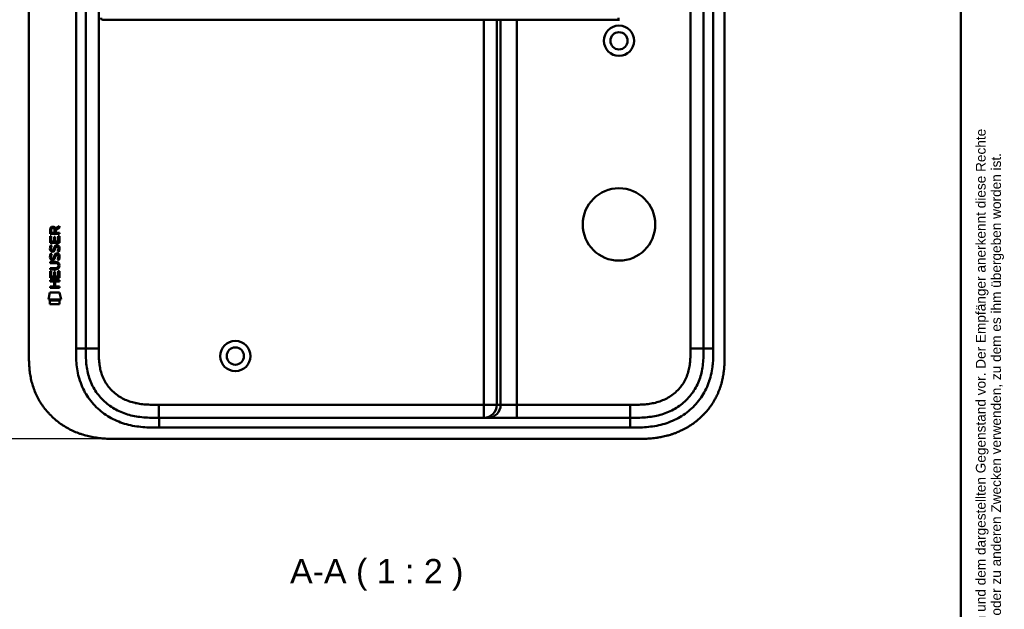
# Model space of a CAD drawing. Header units: millimetres. Extents: x 20 to 833, y 20 to 574.
# Tile 21 of 26: x 531 to 833, y 220 to 401. Entities that reach past the tile are written whole.
import ezdxf
from ezdxf.enums import TextEntityAlignment as Align

# ---------------------------------------------------------------- set-up
doc = ezdxf.new("R2010")
doc.units = ezdxf.units.MM
doc.header["$LTSCALE"] = 2
for name, color, linetype, lineweight in [('Bemaßungen(DIN)', 7, 'Continuous', 25), ('Sichtbare Kanten(DIN)', 7, 'Continuous', 50), ('Sichtbare tangentiale Kanten(DIN)', 7, 'Continuous', 50), ('Skizziergeometrie(DIN)', 7, 'Continuous', 50), ('Symbole(DIN)', 7, 'Continuous', 25)]:
    doc.layers.add(name, color=color, linetype=linetype, lineweight=lineweight)
doc.styles.add('Aktuell-DIN', font='arial.ttf')
doc.styles.add('Aktuell-DINGroßer Text', font='arial.ttf')
doc.styles.add('STANDARD-DIN~0', font='arial.ttf')
doc.styles.add('Textstil10', font='arial.ttf')
doc.styles.add('Textstil41', font='arial.ttf', dxfattribs={"width": 0.8})
doc.styles.add('Textstil83', font='arial.ttf', dxfattribs={"width": 0.8})
doc.dimstyles.new('CAD-LAN', dxfattribs={"dimscale": 2, "dimtxt": 3.5, "dimasz": 2.5, "dimexe": 3.175, "dimexo": 0, "dimgap": 0.8, "dimtad": 1, "dimrnd": 1e-08, "dimtxsty": 'STANDARD-DIN~0', "dimcen": 0.09, "dimdle": 10, "dimclrd": 250, "dimclre": 250, "dimclrt": 250, "dimadec": 0, "dimazin": 2, "dimtfac": 1, "dimtmove": 0, "dimatfit": 3, "dimfxl": 1, "dimtolj": 1, "dimtzin": 0, "dimlwd": 25, "dimlwe": 25, "dimarcsym": 0})

# ---------------------------------------------------------------- blocks, each defined once
blk = doc.blocks.new('Ränder Standardrahmen')
at = {"layer": 'Skizziergeometrie(DIN)', "flags": 128}
blk.add_lwpolyline([(10, 10), (10, 287), (410, 287), (410, 10), (10, 10)], dxfattribs=at)
blk = doc.blocks.new('Schriftfelder Heusser')
at = {"layer": 'Symbole(DIN)', "color": 7, "insert": (293.33, 191.7), "char_height": 1.5, "width": 182.3003, "attachment_point": 1, "rotation": 90, "line_spacing_factor": 0.944221, "style": 'Aktuell-DIN'}
blk.add_mtext('\\fArial|b0|i0;\\H1.5000;Die Schlossfabrik Heusser AG ist Eigentümerin dieses Dokumentes und behält sich alle Rechte an diesem und dem dargestellten Gegenstand vor. Der Empfänger anerkennt diese Rechte\\Pund wird das Dokument nicht ohne schriftliche Ermächtigung der Eigentümerin Dritten zugänglich machen oder zu anderen Zwecken verwenden, zu dem es ihm übergeben worden ist.\\P ', dxfattribs=at)
at = {"layer": 'Symbole(DIN)', "color": 179, "true_color": 0x262659, "style": 'Textstil10'}
blk.add_attdef('ERSTELLUNGSDATUM_001', (217.23, 218.29), '', height=2, dxfattribs=at)
at = {"layer": 'Symbole(DIN)', "color": 179, "true_color": 0x262659}
for tag, height, style, p in [('AUTOR', 2.49, 'Aktuell-DIN', (240.03, 219.26)), ('KONTROLLDATUM', 2, 'Textstil10', (217.42, 215.04)), ('KONTROLLIERT_VON', 2, 'Textstil10', (239.98, 215.05))]:
    blk.add_attdef(tag, text='', height=height, dxfattribs=dict(at, style=style)).set_placement(p, align=Align.MIDDLE_LEFT)
at = {"layer": 'Symbole(DIN)', "color": 7, "style": 'Textstil83', "width": 0.8}
blk.add_attdef('Anfänglicher_Ansichtsmaßstab_001', (281.57, 213.34), '', height=2.3, dxfattribs=at)
at = {"layer": 'Symbole(DIN)', "color": 179, "true_color": 0x262659, "style": 'Textstil10'}
blk.add_attdef('PROJEKT', text='', height=2, dxfattribs=at).set_placement((217.77, 209.72), align=Align.BOTTOM_LEFT)
at = {"layer": 'Symbole(DIN)', "color": 7, "style": 'Textstil41', "width": 0.8}
blk.add_attdef('STATUS', text='', height=5, dxfattribs=at).set_placement((284.53, 195.86), align=Align.MIDDLE_CENTER)
blk = doc.blocks.new('*D24')
at = {"layer": 'Bemaßungen(DIN)', "color": 250, "linetype": 'Continuous', "lineweight": 25, "true_color": 0x3f3f3f, "transparency": 16777216}
for p, q in [((560.87, 517.44), (475.08, 517.44)), ((481.43, 512.44), (481.43, 277.44)), ((561.43, 272.44), (475.08, 272.44))]:
    blk.add_line(p, q, dxfattribs=at)
at = {"layer": 'Bemaßungen(DIN)', "color": 250, "linetype": 'Continuous', "true_color": 0x3f3f3f, "transparency": 16777216}
for points in [[(480.6, 512.44), (482.26, 512.44), (481.43, 517.44)], [(480.6, 277.44), (482.26, 277.44), (481.43, 272.44)]]:
    blk.add_solid(points, dxfattribs=at)
at = {"layer": 'Defpoints', "color": 0, "linetype": 'Continuous', "transparency": 16777216}
for p in [(560.87, 517.44), (481.43, 272.44), (561.43, 272.44)]:
    blk.add_point(p, dxfattribs=at)
at = {"layer": 'Bemaßungen(DIN)', "color": 250, "linetype": 'Continuous', "lineweight": 25, "true_color": 0x3f3f3f, "transparency": 16777216, "insert": (472.68, 387.12), "char_height": 7, "attachment_point": 1, "rotation": 90, "style": 'STANDARD-DIN~0'}
blk.add_mtext('\\A1;245', dxfattribs=at)

msp = doc.modelspace()

# ---------------------------------------------------------------- linework, layer by layer
at = {"layer": 'Sichtbare Kanten(DIN)'}
for p, q in [((533.3918, 299.2269), (533.3918, 490.6583)), ((747.3918, 299.227), (747.3918, 490.6582)), ((550.8918, 300.2269), (550.8918, 489.6583)), ((740.8918, 489.6583), (740.8918, 300.2269)), ((714.6821, 401.4298), (714.7475, 401.4298)), ((539.926, 335.5161), (539.9282, 336.8296)), ((540.2765, 336.7857), (540.2758, 335.8974)), ((541.2934, 335.8966), (541.2941, 336.7848)), ((541.5909, 337.1457), (542.7863, 337.9358)), ((541.6438, 336.7468), (541.6431, 335.8963)), ((542.786, 337.5017), (541.6438, 336.7468)), ((542.7863, 337.9358), (542.786, 337.5017)), ((539.9238, 332.7859), (539.9254, 334.7902)), ((539.9254, 334.7902), (540.2737, 334.7899)), ((542.7844, 335.5139), (539.926, 335.5161)), ((540.2737, 334.7899), (540.2724, 333.1627)), ((540.2724, 333.1627), (541.167, 333.162)), ((540.2758, 335.8974), (541.2934, 335.8966)), ((541.167, 333.162), (541.1682, 334.6089)), ((541.1682, 334.6089), (541.5166, 334.6086)), ((541.5166, 334.6086), (541.5155, 333.1617)), ((541.5155, 333.1617), (542.4341, 333.161)), ((541.6431, 335.8963), (542.7847, 335.8954)), ((542.4341, 333.161), (542.4354, 334.808)), ((542.4354, 334.808), (542.7839, 334.8077)), ((542.7839, 334.8077), (542.7823, 332.7836)), ((542.7847, 335.8954), (542.7844, 335.5139)), ((542.7823, 332.7836), (539.9238, 332.7859)), ((540.0955, 332.0121), (540.4341, 331.9117)), ((540.2919, 330.6805), (540.2991, 330.6632)), ((540.9757, 330.5827), (540.9865, 330.5996)), ((542.024, 331.709), (542.0123, 331.709)), ((540.0934, 329.4656), (540.4321, 329.3652)), ((540.2899, 328.1339), (540.297, 328.1166)), ((540.9737, 328.0362), (540.9845, 328.053)), ((542.022, 329.1624), (542.0103, 329.1624)), ((539.9151, 322.0482), (539.9167, 324.0524)), ((539.9167, 324.0524), (540.2652, 324.0522)), ((539.9171, 324.6235), (539.9174, 325.0006)), ((541.5629, 324.6222), (539.9171, 324.6235)), ((539.9174, 325.0006), (541.5871, 324.9993)), ((539.9187, 326.5584), (539.919, 326.9354)), ((541.5884, 326.557), (539.9187, 326.5584)), ((539.919, 326.9354), (541.5648, 326.934)), ((540.2652, 324.0522), (540.2639, 322.425)), ((542.4255, 322.4233), (542.4268, 324.0705)), ((542.4268, 324.0705), (542.7753, 324.0702)), ((542.4684, 325.772), (542.4683, 325.7816)), ((542.7753, 324.0702), (542.7737, 322.0459)), ((539.9129, 320.8777), (539.9132, 321.2548)), ((539.9132, 321.2548), (542.7718, 321.2525)), ((542.7737, 322.0459), (539.9151, 322.0482)), ((540.2639, 322.425), (541.1585, 322.4243)), ((541.1585, 322.4243), (541.1597, 323.8712)), ((541.1597, 323.8712), (541.5081, 323.871)), ((541.5081, 323.871), (541.507, 322.424)), ((541.507, 322.424), (542.4255, 322.4233)), ((542.7718, 321.2525), (542.7715, 320.8754)), ((539.9114, 318.9431), (539.9117, 319.3201)), ((542.77, 318.9408), (539.9114, 318.9431)), ((539.9117, 319.3201), (541.1547, 319.3191)), ((541.1559, 320.8767), (539.9129, 320.8777)), ((541.1547, 319.3191), (541.1559, 320.8767)), ((541.5123, 320.8764), (541.5111, 319.3188)), ((541.5111, 319.3188), (542.7703, 319.3178)), ((542.7715, 320.8754), (541.5123, 320.8764)), ((542.7703, 319.3178), (542.77, 318.9408)), ((539.3803, 315.3659), (539.8392, 317.4987)), ((543.2954, 315.3628), (539.3803, 315.3659)), ((539.8388, 313.9381), (539.8397, 315.0801)), ((539.8392, 317.4987), (542.8455, 317.4964)), ((539.8397, 315.0801), (542.8366, 315.0777)), ((542.8366, 315.0777), (542.8357, 313.9357)), ((542.8455, 317.4964), (543.2954, 315.3628)), ((542.8357, 313.9357), (539.8388, 313.9381)), ((573.4301, 278.9426), (718.3535, 278.9426)), ((561.4309, 272.4426), (719.3531, 272.4426))]:
    msp.add_line(p, q, dxfattribs=at)
for centre, radius in [((714.8918, 394.9426), 4.65), ((714.8918, 394.9426), 2.65), ((714.8918, 338.4426), 11.15), ((596.8918, 297.9426), 4.65), ((596.8918, 297.9426), 2.65)]:
    msp.add_circle(centre, radius, dxfattribs=at)
for centre, major_axis, ratio, start_param, end_param in [((541.4551, 336.0129), (-0.9765, 1.2741), 0.51804149, 5.90436126, 6.87710571), ((540.0622, 335.9321), (1.2419, 1.6396), 0.59949376, 5.87816498, 6.70897252), ((541.5579, 333.7911), (1.1034, 3.2961), 0.23129477, 2.81246194, 2.87342131), ((541.0372, 331.4744), (0.5741, 1.0041), 0.54384094, 2.75343041, 3.21372411), ((540.9173, 330.6072), (0.0982, 0.1394), 0.36417157, 4.48449266, 4.7925708), ((541.3644, 330.0222), (0.8393, 1.6425), 0.45910241, 5.97618772, 6.49757551), ((541.6416, 331.4914), (-1.192, -3.5398), 0.22151613, 5.96789791, 6.02703889), ((541.0429, 328.9366), (-0.5826, -1.0124), 0.54160498, 5.89850192, 6.35633323), ((540.9152, 328.0607), (-0.0982, -0.1394), 0.36417158, 1.34290001, 1.65097814), ((541.3636, 327.4778), (-0.838, -1.6403), 0.45945215, 2.83441855, 3.35611135), ((537.7475, 329.3044), (4.8083, -4.3226), 0.37420137, 5.88811297, 6.60645232), ((537.7436, 322.2602), (4.8136, 4.3126), 0.37426609, 5.95992819, 6.67839211), ((519.0352, 345.6088), (23.2662, -20.361), 0.13713392, 6.12750203, 6.40243503)]:
    msp.add_ellipse(centre, major_axis=major_axis, ratio=ratio, start_param=start_param, end_param=end_param, dxfattribs=at)
for points, knots in [([(556.1365, 401.4298), (556.1362, 401.4298), (556.1361, 401.4298), (556.1357, 401.4298), (556.1355, 401.4298), (556.1351, 401.4298), (556.1348, 401.4298), (556.1342, 401.4298), (556.1338, 401.4298), (556.1307, 401.4298), (556.1288, 401.4298), (556.124, 401.4298), (556.1222, 401.4298), (556.1165, 401.4298), (556.114, 401.4298), (556.101, 401.4298), (556.0978, 401.4298), (556.091, 401.4299), (556.0884, 401.4299), (556.0826, 401.4299), (556.0794, 401.4299), (556.0691, 401.43), (556.0615, 401.4301), (556.0388, 401.4305), (556.0234, 401.4309), (555.9464, 401.4341), (555.8841, 401.4402), (555.7953, 401.466), (555.7662, 401.4776), (555.7127, 401.5085), (555.6878, 401.5285), (555.6473, 401.5753), (555.6311, 401.6027), (555.6083, 401.6601), (555.6012, 401.6905), (555.5932, 401.7513), (555.5922, 401.7821), (555.5949, 401.8891), (555.6075, 401.965), (555.6193, 402.0405)], [0, 0, 0, 0, 0.000286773, 0.000286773, 0.000859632, 0.000859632, 0.002005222, 0.002005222, 0.004296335, 0.004296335, 0.022625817, 0.022625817, 0.031792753, 0.031792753, 0.041090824, 0.041090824, 0.04341208, 0.04341208, 0.044565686, 0.044565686, 0.045719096, 0.045719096, 0.048030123, 0.048030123, 0.052621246, 0.052621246, 0.071137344, 0.071137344, 0.080378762, 0.080378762, 0.08967939, 0.08967939, 0.098967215, 0.098967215, 0.108192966, 0.108192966, 0.117380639, 0.117380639, 0.140309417, 0.140309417, 0.140309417, 0.140309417]), ([(556.175, 401.4297), (556.1749, 401.4297), (556.1748, 401.4297), (556.1722, 401.4297), (556.1697, 401.4297), (556.1637, 401.4297), (556.1603, 401.4297), (556.1506, 401.4297), (556.1444, 401.4297), (556.1326, 401.4297), (556.1269, 401.4297), (556.1214, 401.4298)], [0, 0, 0, 0, 0.00001783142, 0.00001783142, 0.00077949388, 0.00077949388, 0.00182523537, 0.00182523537, 0.00376158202, 0.00376158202, 0.00561209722, 0.00561209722, 0.00561209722, 0.00561209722]), ([(556.187, 401.4293), (556.187, 401.4294), (556.187, 401.4294), (556.1869, 401.4294), (556.1863, 401.4308), (556.1871, 401.4308), (556.1869, 401.4293), (556.1867, 401.4278), (556.1858, 401.4297), (556.1852, 401.4304), (556.1846, 401.431), (556.1843, 401.4294), (556.1837, 401.4292), (556.1831, 401.429), (556.1821, 401.4303), (556.1814, 401.4302), (556.181, 401.4301), (556.1807, 401.4297), (556.1803, 401.4296), (556.1799, 401.4294), (556.1794, 401.4296), (556.1789, 401.4297), (556.1779, 401.43), (556.177, 401.4299), (556.1759, 401.4297), (556.1749, 401.4296), (556.1738, 401.4298), (556.1727, 401.4298), (556.1716, 401.4299), (556.1704, 401.4298), (556.1693, 401.4297), (556.1681, 401.4297), (556.1669, 401.4298), (556.1658, 401.4298), (556.1646, 401.4298), (556.1634, 401.4298), (556.1622, 401.4298), (556.1611, 401.4298), (556.1599, 401.4298), (556.1586, 401.4298), (556.1574, 401.4298), (556.1562, 401.4298), (556.155, 401.4298), (556.1538, 401.4298), (556.1525, 401.4298), (556.1513, 401.4298), (556.15, 401.4298), (556.1487, 401.4298), (556.1474, 401.4298), (556.1461, 401.4298), (556.1448, 401.4298), (556.1435, 401.4298), (556.1422, 401.4298), (556.1408, 401.4298), (556.1395, 401.4298), (556.1244, 401.4298), (556.1243, 401.4298), (556.9743, 401.4298), (557.5667, 401.4298), (558.6141, 401.4298), (560.1241, 401.4298), (561.1411, 401.4298), (562.3554, 401.4298), (563.7186, 401.4298)], [0, 0, 0, 0, 0.00251826, 0.00251826, 0.00251826, 0.09494408, 0.09494408, 0.09494408, 0.18736989, 0.18736989, 0.18736989, 0.27979571, 0.27979571, 0.27979571, 0.37222152, 0.37222152, 0.37222152, 0.41843443, 0.41843443, 0.41843443, 0.46464734, 0.46464734, 0.46464734, 0.55707315, 0.55707315, 0.55707315, 0.64949897, 0.64949897, 0.64949897, 0.74192478, 0.74192478, 0.74192478, 0.8343506, 0.8343506, 0.8343506, 0.92677641, 0.92677641, 0.92677641, 1.01920223, 1.01920223, 1.01920223, 1.11162804, 1.11162804, 1.11162804, 1.20405386, 1.20405386, 1.20405386, 1.29647967, 1.29647967, 1.29647967, 1.38890549, 1.38890549, 1.38890549, 1.4813313, 1.4813313, 1.4813313, 2.57155218, 2.57155218, 2.57155218, 3.3314242, 3.3314242, 3.3314242, 3.8432408, 3.8432408, 3.8432408, 3.8432408]), ([(556.1685, 401.4297), (556.1685, 401.4297), (556.1684, 401.4297), (556.1682, 401.4297), (556.168, 401.4297), (556.1676, 401.4297), (556.1673, 401.4297), (556.1664, 401.4297), (556.1658, 401.4297), (556.1609, 401.4297), (556.1567, 401.4297), (556.1454, 401.4297), (556.1389, 401.4297), (556.1316, 401.4298), (556.1301, 401.4298), (556.1288, 401.4298)], [0, 0, 0, 0, 0.00002221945, 0.00002221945, 0.00006665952, 0.00006665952, 0.00015554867, 0.00015554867, 0.00033339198, 0.00033339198, 0.00163428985, 0.00163428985, 0.00416480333, 0.00416480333, 0.00478012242, 0.00478012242, 0.00478012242, 0.00478012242]), ([(556.1615, 401.4298), (556.1615, 401.4298), (556.1615, 401.4298), (556.1612, 401.4298), (556.161, 401.4298), (556.1602, 401.4298), (556.1598, 401.4298), (556.1584, 401.4298), (556.1574, 401.4298), (556.1548, 401.4298), (556.1531, 401.4298), (556.1501, 401.4298), (556.1487, 401.4298), (556.1449, 401.4298), (556.1426, 401.4298), (556.1391, 401.4298), (556.1377, 401.4298), (556.1365, 401.4298)], [0, 0, 0, 0, 0.00001115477, 0.00001115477, 0.00008257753, 0.00008257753, 0.00022559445, 0.00022559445, 0.00051249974, 0.00051249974, 0.00108797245, 0.00108797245, 0.00166056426, 0.00166056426, 0.00279150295, 0.00279150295, 0.00357330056, 0.00357330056, 0.00357330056, 0.00357330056]), ([(565.6599, 401.4298), (565.6598, 401.4298), (565.6598, 401.4298), (565.6555, 401.4298), (565.6513, 401.4298), (565.6387, 401.4298), (565.6304, 401.4298), (565.6008, 401.4298), (565.5796, 401.4298), (565.5021, 401.4298), (565.4459, 401.4298), (565.0907, 401.4298), (564.7962, 401.4298), (564.3149, 401.4298), (564.1248, 401.4298), (563.875, 401.4298), (563.8128, 401.4298), (563.7414, 401.4298), (563.7317, 401.4298), (563.7182, 401.4298), (563.7143, 401.4298), (563.7104, 401.4298), (563.7104, 401.4298), (563.7103, 401.4298)], [0, 0, 0, 0, 0.000021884, 0.000021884, 0.001422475, 0.001422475, 0.004223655, 0.004223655, 0.011314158, 0.011314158, 0.03022244, 0.03022244, 0.131115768, 0.131115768, 0.198359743, 0.198359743, 0.220769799, 0.220769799, 0.224271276, 0.224271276, 0.225671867, 0.225671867, 0.225693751, 0.225693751, 0.225693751, 0.225693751]), ([(565.6631, 401.4298), (566.093, 401.4298), (566.5334, 401.4298), (566.9833, 401.4298), (569.5142, 401.4298), (572.2552, 401.4298), (574.9963, 401.4298), (577.2456, 401.4298), (579.5165, 401.4298), (581.7863, 401.4298), (591.8902, 401.4298), (602.0396, 401.4298), (612.1621, 401.4298), (629.0707, 401.4298), (645.9964, 401.4298), (662.9092, 401.4298), (671.3656, 401.4298), (679.8252, 401.4298), (688.2829, 401.4298), (692.5117, 401.4298), (696.7389, 401.4298), (700.9686, 401.4298), (703.6328, 401.4298), (706.3095, 401.4298), (708.9556, 401.4298), (710.5104, 401.4298), (712.0438, 401.4298), (713.5907, 401.4298), (713.9527, 401.4298), (714.31, 401.4298), (714.6821, 401.4298)], [4.07565909, 4.07565909, 4.07565909, 4.07565909, 4.22350045, 4.22350045, 4.22350045, 5.05518551, 5.05518551, 5.05518551, 5.73767506, 5.73767506, 5.73767506, 8.77564564, 8.77564564, 8.77564564, 13.85025553, 13.85025553, 13.85025553, 16.38756047, 16.38756047, 16.38756047, 17.65621295, 17.65621295, 17.65621295, 18.45533812, 18.45533812, 18.45533812, 18.92486542, 18.92486542, 18.92486542, 19.03476242, 19.03476242, 19.03476242, 19.03476242]), ([(715.0537, 401.43), (715.0537, 401.43), (715.0537, 401.43), (715.0536, 401.43), (715.0535, 401.43), (715.0532, 401.43), (715.0529, 401.43), (715.0521, 401.43), (715.0514, 401.43), (715.0491, 401.43), (715.0474, 401.43), (715.0278, 401.43), (715.0097, 401.43), (714.9675, 401.4299), (714.9434, 401.4299), (714.8872, 401.4298), (714.855, 401.4298), (714.812, 401.4298), (714.8013, 401.4298), (714.7869, 401.4298), (714.7834, 401.4298), (714.7786, 401.4298), (714.7774, 401.4298), (714.7758, 401.4298), (714.7754, 401.4298), (714.7748, 401.4298), (714.7747, 401.4298), (714.7744, 401.4298), (714.7742, 401.4298), (714.7741, 401.4298)], [0, 0, 0, 0, 0.0000101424, 0.0000101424, 0.0000371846, 0.0000371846, 0.0001092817, 0.0001092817, 0.0003015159, 0.0003015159, 0.0008141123, 0.0008141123, 0.0062817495, 0.0062817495, 0.0135718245, 0.0135718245, 0.0232925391, 0.0232925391, 0.026532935, 0.026532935, 0.0276132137, 0.0276132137, 0.0279734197, 0.0279734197, 0.0280935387, 0.0280935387, 0.0281335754, 0.0281335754, 0.0281790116, 0.0281790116, 0.0281790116, 0.0281790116]), ([(542.4683, 325.7816), (542.4684, 325.8283), (542.466, 325.8752), (542.4497, 326.0106), (542.4273, 326.0982), (542.3529, 326.2488), (542.3065, 326.3102), (542.1865, 326.416), (542.1157, 326.4561), (541.8986, 326.5395), (541.739, 326.5569), (541.5884, 326.557)], [0, 0, 0, 0, 0.014004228, 0.014004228, 0.040894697, 0.040894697, 0.064390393, 0.064390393, 0.08887549, 0.08887549, 0.134135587, 0.134135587, 0.134135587, 0.134135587]), ([(573.4301, 278.9426), (572.6327, 278.9426), (571.8341, 278.9431), (571.038, 278.9614), (570.256, 278.9794), (569.4764, 279.0147), (568.7034, 279.0792), (567.9414, 279.1427), (567.1858, 279.2346), (566.439, 279.3611), (565.7005, 279.4862), (564.9707, 279.6453), (564.2522, 279.8433), (562.8308, 280.2349), (561.4539, 280.7792), (560.164, 281.4785), (558.881, 282.1741), (557.6843, 283.0231), (556.616, 284.0033), (555.5424, 284.9884), (554.5988, 286.1057), (553.82, 287.3111), (553.0287, 288.536), (552.4075, 289.8516), (551.9558, 291.2153), (551.7256, 291.9106), (551.5392, 292.6184), (551.392, 293.3357), (551.2422, 294.0656), (551.133, 294.8055), (551.0571, 295.5519), (550.9795, 296.3145), (550.9366, 297.0839), (550.9147, 297.8549), (550.8922, 298.646), (550.8918, 299.4386), (550.8918, 300.2269)], [-3.58789452, -3.58789452, -3.58789452, -3.58789452, -3.35722866, -3.35722866, -3.35722866, -3.13061703, -3.13061703, -3.13061703, -2.90721249, -2.90721249, -2.90721249, -2.68627198, -2.68627198, -2.68627198, -2.24915772, -2.24915772, -2.24915772, -1.81442185, -1.81442185, -1.81442185, -1.37747269, -1.37747269, -1.37747269, -0.93347625, -0.93347625, -0.93347625, -0.70711985, -0.70711985, -0.70711985, -0.47677404, -0.47677404, -0.47677404, -0.24145964, -0.24145964, -0.24145964, 0, 0, 0, 0]), ([(740.8918, 300.2269), (740.8918, 299.4386), (740.8913, 298.646), (740.8689, 297.8549), (740.847, 297.0839), (740.8041, 296.3145), (740.7265, 295.5519), (740.6506, 294.8055), (740.5413, 294.0656), (740.3915, 293.3357), (740.2444, 292.6184), (740.058, 291.9106), (739.8277, 291.2153), (739.3761, 289.8516), (738.7549, 288.536), (737.9636, 287.3111), (737.1848, 286.1057), (736.2412, 284.9884), (735.1675, 284.0033), (734.0993, 283.0231), (732.9026, 282.1741), (731.6196, 281.4785), (730.3297, 280.7792), (728.9528, 280.2349), (727.5314, 279.8433), (726.8129, 279.6453), (726.083, 279.4862), (725.3445, 279.3611), (724.5978, 279.2346), (723.8422, 279.1427), (723.0802, 279.0792), (722.3072, 279.0147), (721.5276, 278.9794), (720.7455, 278.9614), (719.9495, 278.9431), (719.1509, 278.9426), (718.3535, 278.9426)], [-3.58789452, -3.58789452, -3.58789452, -3.58789452, -3.3464348, -3.3464348, -3.3464348, -3.11112023, -3.11112023, -3.11112023, -2.88077417, -2.88077417, -2.88077417, -2.65441749, -2.65441749, -2.65441749, -2.21042046, -2.21042046, -2.21042046, -1.7734708, -1.7734708, -1.7734708, -1.33873466, -1.33873466, -1.33873466, -0.90162051, -0.90162051, -0.90162051, -0.68068026, -0.68068026, -0.68068026, -0.45727616, -0.45727616, -0.45727616, -0.23066519, -0.23066519, -0.23066519, 0, 0, 0, 0]), ([(533.3918, 299.2269), (533.3917, 298.6595), (533.3922, 297.5162), (533.4278, 296.0672), (533.5103, 294.6064), (533.6208, 293.4302), (533.8296, 291.9564), (534.0579, 290.7772), (534.4287, 289.3108), (534.7964, 288.1473), (535.3486, 286.7138), (535.8652, 285.5874), (536.6039, 284.2142), (537.2684, 283.1474), (538.1873, 281.8625), (538.9911, 280.8771), (540.0754, 279.7068), (541.0036, 278.8231), (542.232, 277.7911), (543.2657, 277.0264), (544.6127, 276.1522), (545.7303, 275.5199), (547.1677, 274.8167), (548.346, 274.3246), (549.8448, 273.7978), (551.0608, 273.4463), (552.5928, 273.0907), (553.8246, 272.8709), (555.3645, 272.6687), (556.5937, 272.5606), (558.1212, 272.4791), (559.6376, 272.443), (560.8357, 272.4421), (561.4309, 272.4426)], [0.000002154, 0.000002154, 0.000002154, 0.000002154, 0.04166657, 0.08333314, 0.104166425, 0.145832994, 0.166666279, 0.208332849, 0.229166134, 0.270832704, 0.291665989, 0.333332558, 0.354165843, 0.395832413, 0.416665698, 0.458332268, 0.479165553, 0.520832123, 0.541665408, 0.583331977, 0.604165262, 0.645831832, 0.666665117, 0.708331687, 0.729164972, 0.770831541, 0.791664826, 0.833331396, 0.854164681, 0.895831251, 0.916664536, 0.958331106, 0.999997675, 0.999997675, 0.999997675, 0.999997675]), ([(719.3531, 272.4426), (719.9505, 272.4421), (721.0016, 272.4433), (722.2128, 272.4683), (723.1256, 272.5036), (723.7353, 272.5364), (724.4981, 272.5905), (725.1088, 272.6449), (725.8721, 272.7284), (726.4826, 272.8081), (727.3974, 272.9492), (728.3087, 273.1194), (729.5151, 273.3972), (730.4116, 273.645), (731.2994, 273.926), (731.8861, 274.1297), (732.7573, 274.46), (733.6162, 274.8229), (734.8774, 275.4283), (735.9671, 276.0318), (737.2817, 276.8648), (738.293, 277.5928), (739.5003, 278.5763), (740.4182, 279.4209), (741.4986, 280.5447), (742.3069, 281.4957), (743.2412, 282.7447), (743.9256, 283.7899), (744.6189, 285.0128), (745.0371, 285.8513), (745.4195, 286.7062), (745.6563, 287.2839), (745.9294, 288.0146), (746.1294, 288.606), (746.3559, 289.3514), (746.5188, 289.9523), (746.7365, 290.8593), (746.9191, 291.7729), (747.107, 292.9982), (747.2087, 293.9179), (747.2841, 294.8367), (747.322, 295.4484), (747.356, 296.2116), (747.3733, 296.8196), (747.3861, 297.5762), (747.3916, 298.3294), (747.3918, 298.9284), (747.3918, 299.227)], [0.000009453, 0.000009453, 0.000009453, 0.000009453, 0.041675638, 0.072925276, 0.083341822, 0.104174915, 0.114591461, 0.135424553, 0.1458411, 0.166674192, 0.177090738, 0.208340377, 0.229173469, 0.260423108, 0.270839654, 0.291672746, 0.302089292, 0.333338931, 0.354172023, 0.395838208, 0.416671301, 0.458337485, 0.479170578, 0.520836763, 0.541669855, 0.58333604, 0.604169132, 0.645835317, 0.666668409, 0.697918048, 0.708334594, 0.729167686, 0.739584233, 0.760417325, 0.770833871, 0.791666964, 0.80208351, 0.833333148, 0.854166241, 0.885415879, 0.895832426, 0.916665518, 0.927082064, 0.947915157, 0.958331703, 0.979164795, 0.999997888, 0.999997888, 0.999997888, 0.999997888])]:
    msp.add_open_spline(points, degree=3, knots=knots, dxfattribs=at)
for points in [[(556.1834, 401.4292), (556.162, 401.4293), (556.1399, 401.4294), (556.1173, 401.4298)], [(556.1872, 401.4292), (556.186, 401.4292), (556.1849, 401.4292), (556.1837, 401.4292)], [(556.1872, 401.4298), (556.1871, 401.4298), (556.1871, 401.4298), (556.187, 401.4298)], [(714.748, 401.4298), (714.7567, 401.4298), (714.7654, 401.4298), (714.7741, 401.4298)], [(539.9282, 336.8296), (539.9423, 337.2712), (540.1743, 337.7333), (540.7872, 337.7328)], [(541.2941, 336.7848), (541.2943, 337.0579), (541.2074, 337.3833), (540.792, 337.3837)], [(539.9719, 330.5336), (539.8813, 330.7743), (539.8524, 331.0076), (539.8944, 331.3359)], [(539.8944, 331.3359), (539.9122, 331.4751), (539.9536, 331.682), (540.0245, 331.8552)], [(540.5312, 330.073), (540.3078, 330.1059), (540.0782, 330.2512), (539.9719, 330.5336)], [(540.0245, 331.8552), (540.0439, 331.9046), (540.0954, 332.012), (540.0955, 332.0121)], [(540.2792, 331.4473), (540.2151, 331.1947), (540.2089, 330.9705), (540.2673, 330.7544)], [(540.4341, 331.9117), (540.4341, 331.9117), (540.3142, 331.5851), (540.2792, 331.4473)], [(540.5039, 330.4504), (540.6508, 330.3905), (540.8392, 330.4263), (540.9445, 330.5409)], [(541.3138, 330.4247), (541.1984, 330.2149), (541.0034, 330.0562), (540.6859, 330.0602)], [(540.9865, 330.5996), (541.0552, 330.7092), (541.1122, 330.8727), (541.1671, 331.1179)], [(541.1671, 331.1179), (541.2512, 331.4857), (541.3534, 331.697), (541.4945, 331.8645)], [(541.5065, 330.9674), (541.452, 330.7276), (541.3896, 330.5626), (541.3138, 330.4247)], [(541.4945, 331.8645), (541.5875, 331.9748), (541.7178, 332.0471), (541.8974, 332.0711)], [(541.5552, 331.1661), (541.5475, 331.136), (541.5073, 330.9699), (541.5065, 330.9674)], [(541.7412, 331.5911), (541.6705, 331.5025), (541.6098, 331.3643), (541.5552, 331.1661)], [(542.0123, 331.709), (541.8906, 331.7091), (541.8154, 331.6764), (541.7412, 331.5911)], [(541.8974, 332.0711), (542.1848, 332.1095), (542.4676, 332.0092), (542.6612, 331.6928)], [(542.2161, 330.1263), (542.2161, 330.1263), (542.3709, 330.3803), (542.4298, 330.665)], [(542.5847, 330.0395), (542.5643, 330.0442), (542.2162, 330.1263), (542.2161, 330.1263)], [(542.4298, 330.665), (542.4988, 330.9981), (542.4985, 331.2741), (542.3923, 331.4714)], [(542.8095, 330.7579), (542.7796, 330.4268), (542.6215, 330.0972), (542.5847, 330.0395)], [(542.6612, 331.6928), (542.7713, 331.5121), (542.825, 331.2932), (542.8248, 331.0234)], [(542.8248, 331.0234), (542.8247, 330.9385), (542.818, 330.8528), (542.8095, 330.7579)], [(539.9699, 327.987), (539.8793, 328.2278), (539.8504, 328.4611), (539.8924, 328.7893)], [(539.8924, 328.7893), (539.9101, 328.9285), (539.9515, 329.1354), (540.0224, 329.3086)], [(540.5292, 327.5264), (540.3058, 327.5593), (540.0761, 327.7047), (539.9699, 327.987)], [(540.0224, 329.3086), (540.0419, 329.3581), (540.0934, 329.4655), (540.0934, 329.4656)], [(540.2771, 328.9007), (540.2131, 328.6482), (540.2069, 328.4239), (540.2652, 328.2079)], [(540.4321, 329.3652), (540.4321, 329.3651), (540.3121, 329.0386), (540.2771, 328.9007)], [(540.5019, 327.9039), (540.6488, 327.844), (540.8372, 327.8797), (540.9425, 327.9943)], [(540.6839, 327.5136), (540.5832, 327.515), (540.5622, 327.5215), (540.5292, 327.5264)], [(540.6859, 330.0602), (540.5852, 330.0615), (540.5642, 330.0681), (540.5312, 330.073)], [(541.3118, 327.8782), (541.1964, 327.6684), (541.0014, 327.5096), (540.6839, 327.5136)], [(540.9845, 328.053), (541.0532, 328.1626), (541.1101, 328.3261), (541.1651, 328.5713)], [(541.1651, 328.5713), (541.2492, 328.9391), (541.3514, 329.1505), (541.4925, 329.3179)], [(541.5044, 328.4209), (541.45, 328.181), (541.3876, 328.016), (541.3118, 327.8782)], [(541.4925, 329.3179), (541.5854, 329.4283), (541.7158, 329.5005), (541.8954, 329.5245)], [(541.5532, 328.6196), (541.5455, 328.5895), (541.5052, 328.4233), (541.5044, 328.4209)], [(541.7392, 329.0446), (541.6684, 328.9559), (541.6078, 328.8178), (541.5532, 328.6196)], [(542.0103, 329.1624), (541.8886, 329.1625), (541.8133, 329.1298), (541.7392, 329.0446)], [(541.8954, 329.5245), (542.1828, 329.5629), (542.4655, 329.4627), (542.6592, 329.1462)], [(542.2141, 327.5797), (542.2141, 327.5798), (542.3689, 327.8337), (542.4278, 328.1184)], [(542.5827, 327.493), (542.5623, 327.4976), (542.2141, 327.5797), (542.2141, 327.5797)], [(542.4278, 328.1184), (542.4968, 328.4515), (542.4965, 328.7276), (542.3903, 328.9249)], [(542.8074, 328.2113), (542.7775, 327.8803), (542.6195, 327.5506), (542.5827, 327.493)], [(542.6592, 329.1462), (542.7692, 328.9656), (542.823, 328.7466), (542.8228, 328.4769)], [(542.8228, 328.4769), (542.8227, 328.392), (542.816, 328.3062), (542.8074, 328.2113)]]:
    msp.add_open_spline(points, degree=3, dxfattribs=at)
at = {"layer": 'Sichtbare tangentiale Kanten(DIN)'}
for p, q in [((554.8918, 489.6582), (554.8918, 300.227)), ((736.8918, 300.227), (736.8918, 489.6582)), ((673.2943, 282.9426), (673.2943, 401.4298)), ((677.2791, 401.4298), (677.2791, 282.9426)), ((678.4851, 282.9426), (678.4851, 401.4298)), ((683.466, 401.4298), (683.466, 282.9426)), ((550.8918, 300.2269), (547.8921, 300.2269)), ((554.8918, 300.227), (550.8918, 300.227)), ((736.8918, 300.227), (740.8918, 300.227)), ((740.8918, 300.2269), (743.8918, 300.2269)), ((573.4095, 282.9426), (673.2943, 282.9426)), ((573.4095, 282.9426), (573.4095, 278.9426)), ((673.2943, 282.9426), (673.2943, 278.9426)), ((673.2943, 282.9426), (677.2791, 282.9426)), ((677.2791, 282.9426), (678.4851, 282.9426)), ((678.4851, 282.9426), (683.466, 282.9426)), ((683.466, 282.9426), (683.466, 278.9426)), ((683.466, 282.9426), (718.3546, 282.9426)), ((718.3546, 282.9426), (718.3546, 278.9426)), ((573.4301, 278.9426), (573.4301, 275.9426)), ((718.3535, 278.9426), (718.3535, 275.9432))]:
    msp.add_line(p, q, dxfattribs=at)
for points in [[(547.8918, 489.6583), (547.8918, 426.5146), (547.8918, 363.3709), (547.8921, 300.2269)], [(743.8918, 300.2269), (743.8918, 363.3706), (743.8918, 426.5143), (743.8915, 489.6583)], [(677.2791, 282.9426), (677.2791, 280.7335), (675.495, 278.9426), (673.2943, 278.9426)], [(674.5003, 278.9426), (676.701, 278.9426), (678.4851, 280.7335), (678.4851, 282.9426)], [(573.4301, 275.9426), (621.7378, 275.9426), (670.0456, 275.9426), (718.3535, 275.9432)]]:
    msp.add_open_spline(points, degree=3, dxfattribs=at)
for points, knots in [([(714.6821, 401.4298), (714.7123, 401.4298), (714.7364, 401.4795), (714.7422, 401.6673), (714.7453, 401.7683), (714.7434, 401.8983), (714.7409, 402.0403)], [0, 0, 0, 0, 0.6504188, 0.6504188, 0.6504188, 1, 1, 1, 1]), ([(547.8921, 300.2269), (547.8921, 300.1075), (547.8921, 299.9881), (547.8921, 299.7687), (547.8921, 299.6687), (547.8926, 299.4688), (547.8929, 299.3688), (547.8959, 298.7691), (547.9017, 298.2691), (547.916, 297.7696)], [18.94311531, 18.94311531, 18.94311531, 18.94311531, 18.978937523, 18.978937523, 19.008932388, 19.008932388, 19.038927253, 19.038927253, 19.188901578, 19.188901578, 19.188901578, 19.188901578]), ([(554.8918, 300.2269), (554.8918, 299.9919), (554.8917, 299.7569), (554.8923, 299.5219), (554.8926, 299.3783), (554.8934, 299.2348), (554.8944, 299.0912), (554.895, 299.0194), (554.8956, 298.9476), (554.8963, 298.8758), (554.8977, 298.7323), (554.8997, 298.5887), (554.9023, 298.4451), (554.9036, 298.3691), (554.9051, 298.293), (554.9068, 298.2169), (554.9085, 298.1408), (554.9105, 298.0647), (554.9126, 297.9887), (554.9169, 297.8365), (554.9219, 297.6844), (554.9283, 297.5267), (554.9409, 297.2189), (554.9568, 296.9251), (554.9789, 296.6208), (554.9795, 296.6133), (554.98, 296.6059), (554.9806, 296.5984), (555.0259, 295.9825), (555.0918, 295.3941), (555.1878, 294.8057), (555.1893, 294.7969), (555.1907, 294.788), (555.1922, 294.7791), (555.29, 294.186), (555.4183, 293.5997), (555.5837, 293.0224), (555.5849, 293.0182), (555.5861, 293.0139), (555.5873, 293.0097), (555.7562, 292.422), (555.9651, 291.8396), (556.2112, 291.2809), (556.4597, 290.7169), (556.7521, 290.1635), (557.0802, 289.639), (557.4102, 289.1114), (557.7822, 288.6034), (558.1854, 288.1289), (558.5895, 287.6534), (559.0324, 287.2025), (559.5007, 286.7883), (559.9674, 286.3755), (560.4651, 285.9938), (560.9846, 285.6484), (561.5033, 285.3035), (562.0468, 284.9928), (562.6049, 284.7195), (563.1628, 284.4463), (563.7425, 284.2071), (564.328, 284.0051), (564.3314, 284.004), (564.3348, 284.0028), (564.3381, 284.0017), (564.9167, 283.8025), (565.5122, 283.6358), (566.1105, 283.5009), (566.1158, 283.4997), (566.1211, 283.4985), (566.1264, 283.4974), (566.7152, 283.3652), (567.3068, 283.2634), (567.9062, 283.1853), (567.9154, 283.1841), (567.9246, 283.1829), (567.9337, 283.1817), (568.5261, 283.1052), (569.1136, 283.0527), (569.7301, 283.0161), (569.7374, 283.0157), (569.7447, 283.0153), (569.752, 283.0148), (570.0571, 282.9969), (570.3511, 282.9839), (570.652, 282.9738), (570.9614, 282.9634), (571.2694, 282.9565), (571.5767, 282.9518), (572.1899, 282.9426), (572.8, 282.9425), (573.4095, 282.9426)], [0, 0, 0, 0, 0.07049582, 0.07049582, 0.07049582, 0.11358018, 0.11358018, 0.11358018, 0.13512236, 0.13512236, 0.13512236, 0.17820672, 0.17820672, 0.17820672, 0.20103674, 0.20103674, 0.20103674, 0.22386677, 0.22386677, 0.22386677, 0.26952681, 0.26952681, 0.26952681, 0.35865628, 0.35865628, 0.35865628, 0.3608469, 0.3608469, 0.3608469, 0.54095969, 0.54095969, 0.54095969, 0.54367641, 0.54367641, 0.54367641, 0.72524064, 0.72524064, 0.72524064, 0.72656444, 0.72656444, 0.72656444, 0.91141448, 0.91141448, 0.91141448, 1.0980359, 1.0980359, 1.0980359, 1.28576856, 1.28576856, 1.28576856, 1.47393697, 1.47393697, 1.47393697, 1.66150152, 1.66150152, 1.66150152, 1.84874402, 1.84874402, 1.84874402, 2.03592531, 2.03592531, 2.03592531, 2.0369996, 2.0369996, 2.0369996, 2.22191769, 2.22191769, 2.22191769, 2.22355177, 2.22355177, 2.22355177, 2.40551847, 2.40551847, 2.40551847, 2.40829945, 2.40829945, 2.40829945, 2.58818747, 2.58818747, 2.58818747, 2.59032342, 2.59032342, 2.59032342, 2.67949172, 2.67949172, 2.67949172, 2.77116466, 2.77116466, 2.77116466, 2.95408383, 2.95408383, 2.95408383, 2.95408383]), ([(718.3535, 275.9432), (718.5688, 275.9432), (718.7841, 275.9432), (718.9994, 275.9433), (719.2011, 275.9434), (719.4028, 275.9443), (719.6046, 275.9455), (719.7054, 275.9462), (719.8063, 275.9468), (719.9071, 275.9478), (720.2026, 275.9506), (720.498, 275.9552), (720.8148, 275.9625), (720.8224, 275.9626), (720.8301, 275.9628), (720.8377, 275.963), (721.7246, 275.9836), (722.5219, 276.0222), (723.3293, 276.0895), (723.344, 276.0907), (723.3587, 276.092), (723.3734, 276.0932), (724.1943, 276.1628), (725.023, 276.2639), (725.846, 276.4034), (725.854, 276.4047), (725.862, 276.4061), (725.8701, 276.4075), (726.6966, 276.5483), (727.5176, 276.7276), (728.3281, 276.9509), (728.3344, 276.9526), (728.3407, 276.9543), (728.347, 276.9561), (729.9802, 277.4075), (731.5761, 278.0424), (733.0499, 278.8414), (734.5348, 279.6463), (735.9476, 280.6476), (737.1954, 281.7925), (738.4447, 282.9387), (739.5695, 284.2679), (740.4835, 285.6831), (741.3942, 287.093), (742.1391, 288.6546), (742.6722, 290.2614), (742.6734, 290.265), (742.6746, 290.2686), (742.6758, 290.2721), (742.94, 291.0698), (743.1563, 291.8886), (743.326, 292.7119), (743.3274, 292.7187), (743.3288, 292.7256), (743.3302, 292.7325), (743.4983, 293.5521), (743.6219, 294.3837), (743.7068, 295.2062), (743.7083, 295.2202), (743.7097, 295.2342), (743.7111, 295.2482), (743.7935, 296.0572), (743.841, 296.8613), (743.8665, 297.7297), (743.8668, 297.743), (743.8672, 297.7563), (743.8676, 297.7696), (743.8916, 298.6141), (743.8918, 299.4204), (743.8918, 300.2269)], [37.4953956, 37.4953956, 37.4953956, 37.4953956, 37.55998693, 37.55998693, 37.55998693, 37.62051268, 37.62051268, 37.62051268, 37.65077556, 37.65077556, 37.65077556, 37.73943008, 37.73943008, 37.73943008, 37.74156418, 37.74156418, 37.74156418, 37.98891557, 37.98891557, 37.98891557, 37.99341735, 37.99341735, 37.99341735, 38.24473497, 38.24473497, 38.24473497, 38.24718527, 38.24718527, 38.24718527, 38.4996214, 38.4996214, 38.4996214, 38.50158311, 38.50158311, 38.50158311, 39.01032671, 39.01032671, 39.01032671, 39.52288449, 39.52288449, 39.52288449, 40.03604062, 40.03604062, 40.03604062, 40.5473013, 40.5473013, 40.5473013, 40.54844344, 40.54844344, 40.54844344, 40.80218495, 40.80218495, 40.80218495, 40.80430627, 40.80430627, 40.80430627, 41.05683804, 41.05683804, 41.05683804, 41.06113391, 41.06113391, 41.06113391, 41.30957938, 41.30957938, 41.30957938, 41.31339351, 41.31339351, 41.31339351, 41.55534042, 41.55534042, 41.55534042, 41.55534042]), ([(718.3546, 282.9426), (718.5145, 282.9426), (718.6745, 282.9426), (718.8344, 282.9427), (719.2809, 282.9428), (719.7274, 282.9447), (720.1738, 282.9513), (720.4023, 282.9547), (720.6308, 282.9593), (720.8593, 282.9655), (720.9354, 282.9676), (721.0116, 282.9699), (721.0909, 282.9725), (721.4009, 282.9826), (721.6954, 282.9954), (722.0008, 283.013), (722.0082, 283.0135), (722.0156, 283.0139), (722.023, 283.0143), (722.6403, 283.0504), (723.2282, 283.1022), (723.8212, 283.178), (723.8305, 283.1792), (723.8397, 283.1804), (723.849, 283.1816), (724.4491, 283.259), (725.0413, 283.36), (725.6309, 283.4915), (725.6362, 283.4927), (725.6416, 283.4939), (725.6469, 283.4951), (726.2461, 283.6292), (726.8424, 283.7952), (727.4219, 283.9936), (727.4253, 283.9948), (727.4287, 283.9959), (727.4321, 283.9971), (728.0186, 284.1983), (728.5994, 284.4369), (729.1584, 284.7095), (729.7175, 284.9823), (730.2621, 285.2926), (730.7819, 285.6371), (731.3017, 285.9816), (731.7998, 286.3623), (732.267, 286.7742), (732.7372, 287.1888), (733.1821, 287.6404), (733.5879, 288.1168), (733.9921, 288.5914), (734.3652, 289.0996), (734.6962, 289.6275), (735.0252, 290.1523), (735.3186, 290.7061), (735.5679, 291.2706), (735.8147, 291.8298), (736.0243, 292.4128), (736.1938, 293.0011), (736.195, 293.0053), (736.1962, 293.0095), (736.1974, 293.0137), (736.3633, 293.5917), (736.4922, 294.1787), (736.5903, 294.7725), (736.5917, 294.7814), (736.5932, 294.7903), (736.5947, 294.7991), (736.6911, 295.3882), (736.7572, 295.9773), (736.8027, 296.594), (736.8032, 296.6015), (736.8038, 296.609), (736.8043, 296.6165), (736.8265, 296.9211), (736.8424, 297.2151), (736.8548, 297.5165), (736.8675, 297.8267), (736.8758, 298.1352), (736.8813, 298.4431), (736.892, 299.0397), (736.8919, 299.634), (736.8918, 300.227)], [0, 0, 0, 0, 0.04798585, 0.04798585, 0.04798585, 0.18192978, 0.18192978, 0.18192978, 0.25049345, 0.25049345, 0.25049345, 0.27334755, 0.27334755, 0.27334755, 0.36260262, 0.36260262, 0.36260262, 0.36476397, 0.36476397, 0.36476397, 0.54481877, 0.54481877, 0.54481877, 0.54762733, 0.54762733, 0.54762733, 0.72976946, 0.72976946, 0.72976946, 0.73141863, 0.73141863, 0.73141863, 0.91653566, 0.91653566, 0.91653566, 0.91761984, 0.91761984, 0.91761984, 1.10501897, 1.10501897, 1.10501897, 1.29248153, 1.29248153, 1.29248153, 1.47996488, 1.47996488, 1.47996488, 1.66867161, 1.66867161, 1.66867161, 1.85663915, 1.85663915, 1.85663915, 2.04349405, 2.04349405, 2.04349405, 2.22857285, 2.22857285, 2.22857285, 2.22989482, 2.22989482, 2.22989482, 2.41168802, 2.41168802, 2.41168802, 2.41440577, 2.41440577, 2.41440577, 2.59474922, 2.59474922, 2.59474922, 2.59694191, 2.59694191, 2.59694191, 2.68618508, 2.68618508, 2.68618508, 2.77802993, 2.77802993, 2.77802993, 2.95602402, 2.95602402, 2.95602402, 2.95602402]), ([(547.916, 297.7696), (547.9418, 296.8623), (547.9901, 296.0572), (548.0724, 295.2482), (548.0738, 295.2342), (548.0753, 295.2202), (548.0767, 295.2062), (548.1617, 294.3837), (548.2852, 293.5521), (548.4534, 292.7325), (548.4548, 292.7256), (548.4562, 292.7187), (548.4576, 292.7119), (548.6273, 291.8886), (548.8436, 291.0698), (549.1077, 290.2721), (549.1089, 290.2686), (549.1101, 290.265), (549.1113, 290.2614), (549.6445, 288.6546), (550.3894, 287.093), (551.3, 285.6831), (552.2141, 284.2679), (553.3389, 282.9387), (554.5882, 281.7925), (555.836, 280.6476), (557.2488, 279.6463), (558.7336, 278.8414), (560.2075, 278.0424), (561.8034, 277.4075), (563.4364, 276.9561), (563.4428, 276.9544), (563.4491, 276.9526), (563.4554, 276.9509), (564.2659, 276.7276), (565.0871, 276.5482), (565.9137, 276.4074), (565.9216, 276.4061), (565.9296, 276.4047), (565.9376, 276.4034), (566.7606, 276.2639), (567.5891, 276.1628), (568.4101, 276.0932), (568.4248, 276.092), (568.4395, 276.0907), (568.4542, 276.0895), (569.2617, 276.0222), (570.0585, 275.9839), (570.926, 275.9632), (570.9402, 275.9629), (570.9545, 275.9626), (570.9688, 275.9622), (571.8164, 275.9427), (572.6232, 275.9426), (573.4301, 275.9426)], [19.18890158, 19.18890158, 19.18890158, 19.18890158, 19.43734706, 19.43734706, 19.43734706, 19.4416429, 19.4416429, 19.4416429, 19.69417468, 19.69417468, 19.69417468, 19.69629599, 19.69629599, 19.69629599, 19.95003749, 19.95003749, 19.95003749, 19.95117963, 19.95117963, 19.95117963, 20.46244031, 20.46244031, 20.46244031, 20.97559642, 20.97559642, 20.97559642, 21.48815418, 21.48815418, 21.48815418, 21.99689777, 21.99689777, 21.99689777, 21.99886783, 21.99886783, 21.99886783, 22.2512956, 22.2512956, 22.2512956, 22.25372752, 22.25372752, 22.25372752, 22.50506352, 22.50506352, 22.50506352, 22.509571, 22.509571, 22.509571, 22.75691668, 22.75691668, 22.75691668, 22.760988, 22.760988, 22.760988, 23.00307279, 23.00307279, 23.00307279, 23.00307279])]:
    msp.add_open_spline(points, degree=3, knots=knots, dxfattribs=at)

# ---------------------------------------------------------------- block references
at = {"xscale": 2, "yscale": 2, "zscale": 2}
for name, p in [('Ränder Standardrahmen', (0, 0)), ('Schriftfelder Heusser', (238, -362.8333))]:
    msp.add_blockref(name, p, dxfattribs=at)

# ---------------------------------------------------------------- texts
at = {"layer": 'Symbole(DIN)', "color": 7, "insert": (613.7185, 225.7871), "char_height": 7.4676, "attachment_point": 7, "style": 'Aktuell-DINGroßer Text'}
msp.add_mtext('A-A ( 1 : 2 )', dxfattribs=at)

# ---------------------------------------------------------------- dimensions: what is measured, and where the dimension line sits
at = {"layer": 'Bemaßungen(DIN)', "color": 250, "linetype": 'Continuous', "lineweight": 25, "true_color": 0x3f3f3f}
dim = msp.add_linear_dim(base=(481.4309, 272.4426), p1=(560.8709, 517.4426), p2=(561.4309, 272.4426), angle=90, dimstyle='CAD-LAN', override={"dimgap": 0.8, "dimdec": 2, "dimtol": 0, "dimlim": 0, "dimtp": 0, "dimtm": 0, "dimtdec": 2, "dimtofl": 0, "dimatfit": 1}, dxfattribs=at)
dim.commit()
dim.dimension.update_dxf_attribs({"geometry": '*D24', "text_midpoint": (481.4309, 394.9426), "dimtype": 160})

doc.saveas('drawing.dxf')
